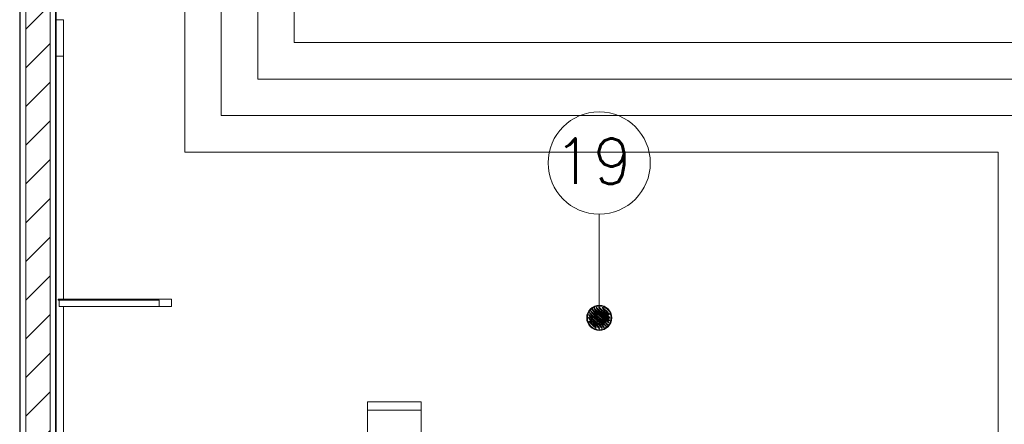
# Model space of a CAD drawing. Header units: metres. Extents: x 2.5 to 41.3, y -72.9 to -49.4.
# Tile 14 of 28: x 35 to 39.1, y -59.3 to -57.6. Entities that reach past the tile are written whole.
import ezdxf

# ---------------------------------------------------------------- set-up
doc = ezdxf.new("R2010")
doc.units = ezdxf.units.M
for name, color, linetype, lineweight in [('A-COLS', 7, 'Continuous', 18), ('A-GLAZ-CWMG', 7, 'Continuous', 18), ('A-WALL', 7, 'Continuous', 18), ('A-WALL-PATT', 7, 'Continuous', 18), ('M-EQPM', 7, 'Continuous', 18), ('P-SANR-FIXT', 7, 'Continuous', 18), ('P-SANR-FIXT-IDEN', 7, 'Continuous', 9), ('S-BEAM', 7, 'Continuous', 18), ('S-COLS', 7, 'Continuous', 18)]:
    doc.layers.add(name, color=color, linetype=linetype, lineweight=lineweight)
doc.layers.add('LAJE TÉCNICA -FRIG_dwg', color=7, linetype='Continuous', lineweight=18, true_color=0x767676)
doc.layers.add('TUB_FRIGO', color=30, linetype='Continuous', lineweight=18, true_color=0xff7f00)
doc.styles.add('RomanS_IV25', font='romans_IV25.ttf', dxfattribs={"height": 0.1875})
pattern_1 = [(50, (21.555, -62.9), (0.546555, -0.047815), [0.05715, -0.62865]), (355, (21.555, -62.9), (-0.105728, 0.573166), [0.04572, -0.50292]), (100.451, (21.601, -62.904), (0.440828, 0.525349), [0.04857, -0.53427]), (46.184, (21.555, -62.748), (0.813237, -0.12613), [0.08573, -0.94298]), (96.636, (21.623, -62.758), (0.71221, 0.742287), [0.07286, -0.80141]), (351.184, (21.555, -62.748), (0.712217, 0.742274), [0.06858, -0.75438]), (21, (21.631, -62.786), (0.454846, -0.306795), [0.05715, -0.62865]), (326, (21.631, -62.786), (0.185405, 0.55256), [0.04572, -0.50292]), (71.451, (21.669, -62.811), (0.64025, 0.245763), [0.04857, -0.53427]), (37.5, (21.555, -62.9), (0.009261, 0.2536672), [0.02515, -0.47168, 0.02515, -0.48539, -0.50482]), (37.5, (21.555, -62.9), (0.009261, 0.2536672), [-1.007, 0.02515, -0.47968]), (7.5, (21.555, -62.9), (0.200456, 0.300546), [0.02515, -0.26594, 0.02515, -0.46025, -0.1924]), (7.5, (21.555, -62.9), (0.200456, 0.300546), [-0.77648, 0.02515, -0.16726]), (327.5, (21.385, -62.9), (0.4067682, -0.0171882), [0.02515, -0.16535, 0.02515, -0.56921, -0.78867]), (327.5, (21.385, -62.9), (0.4067682, -0.0171882), [-0.78486, 0.02515, -0.76352]), (317.5, (21.309, -62.9), (0.444383, 0.0762794), [0.02515, -0.2225, 0.02515, -0.36957, -0.56007]), (317.5, (21.309, -62.9), (0.444383, 0.0762794), [-0.64237, 0.02515, -0.53492])]

# ---------------------------------------------------------------- blocks, each defined once
blk = doc.blocks.new('Paredes 15 - Paredes 6-6874455-LAJE TÉCNICA - FRIGORÍFICA')
at = {"layer": 'A-WALL', "color": 253, "true_color": 0xaaaaaa}
blk.add_line((35.179, -68.442), (35.179, -54.3441), dxfattribs=at)
blk = doc.blocks.new('Rectangular Mullion - 50 x 150mm-V3-LAJE TÉCNICA - FRIGORÍFICA')
at = {"layer": 'A-GLAZ-CWMG', "color": 253, "true_color": 0xaaaaaa}
for p, q in [((35.1876, -54.9962), (35.1876, -55.0012)), ((35.6529, -54.9962), (35.1876, -54.9962)), ((35.1876, -55.0012), (35.6026, -55.0012)), ((35.1917, -55.0262), (35.1917, -55.0012)), ((35.6026, -55.0012), (35.6026, -55.0262)), ((35.6529, -55.0262), (35.6529, -54.9962)), ((35.1917, -55.0262), (35.6026, -55.0262)), ((35.6026, -55.0262), (35.6529, -55.0262))]:
    blk.add_line(p, q, dxfattribs=at)
blk = doc.blocks.new('4 GRE - ESCOLA DE CINEMA E AUDIOVISUAL CINE REX R07_rvt-1-LAJE TÉCNICA - FRIGORÍFICA')
at = {"layer": 'A-WALL-PATT', "true_color": 0xd4d4d4}
h = blk.add_hatch(dxfattribs=at)
h.set_pattern_fill('FP_1', color=254, style=0, pattern_type=2)
h.set_pattern_definition(pattern_1)
h.paths.add_polyline_path([(35.1765, -68.5214), (35.1765, -68.5189), (35.0315, -68.5189), (35.0315, -54.842), (35.029, -54.842), (35.029, -68.5214), (35.1385, -68.5214)])
h = blk.add_hatch(dxfattribs=at)
h.set_pattern_fill('FP_2', color=254, style=0, pattern_type=2)
h.set_pattern_definition([(45, (21.555, -62.9), (-0.0795495, 0.0795495), [])])
h.paths.add_polyline_path([(35.054, -68.4964), (35.154, -68.4964), (35.154, -54.842), (35.054, -54.842), (35.054, -67.9462)])
h = blk.add_hatch(dxfattribs=at)
h.set_pattern_fill('FP_1', color=254, style=0, pattern_type=2)
h.set_pattern_definition(pattern_1)
h.paths.add_polyline_path([(35.1765, -68.5214), (35.179, -68.5214), (35.179, -54.842), (35.1765, -54.842), (35.1765, -68.5189)])
at = {"layer": 'A-WALL', "color": 253, "true_color": 0xaaaaaa}
for p, q in [((35.029, -54.842), (35.029, -68.5214)), ((35.0315, -68.5189), (35.0315, -54.842)), ((35.054, -68.4964), (35.054, -54.842)), ((35.154, -68.4964), (35.154, -54.842)), ((35.1765, -68.5189), (35.1765, -54.842)), ((35.179, -68.5214), (35.179, -54.842))]:
    blk.add_line(p, q, dxfattribs=at)
at = {"layer": 'A-GLAZ-CWMG', "color": 253, "lineweight": 18, "true_color": 0xaaaaaa}
blk.add_blockref('Rectangular Mullion - 50 x 150mm-V3-LAJE TÉCNICA - FRIGORÍFICA', (0, -3.7874), dxfattribs=at)
at = {"layer": 'A-WALL', "color": 253, "lineweight": 18, "true_color": 0xaaaaaa}
blk.add_blockref('Paredes 15 - Paredes 6-6874455-LAJE TÉCNICA - FRIGORÍFICA', (0, 0), dxfattribs=at)
blk = doc.blocks.new('Family - P25-298921-LAJE TÉCNICA - FRIGORÍFICA')
at = {"layer": 'A-COLS', "color": 253, "true_color": 0xaaaaaa}
for p, q in [((0.0953, 0.075), (0.125, 0.075)), ((0.125, 0.075), (0.125, -0.075)), ((0.125, -0.075), (0.0953, -0.075))]:
    blk.add_line(p, q, dxfattribs=at)
blk = doc.blocks.new('Family - P25-301704-LAJE TÉCNICA - FRIGORÍFICA')
at = {"layer": 'S-COLS', "color": 253, "true_color": 0xaaaaaa}
for p, q in [((0.0953, 0.075), (0.125, 0.075)), ((0.125, 0.075), (0.125, -0.075)), ((0.125, -0.075), (0.0953, -0.075))]:
    blk.add_line(p, q, dxfattribs=at)
blk = doc.blocks.new('Family - V502-298931-LAJE TÉCNICA - FRIGORÍFICA')
at = {"layer": 'S-BEAM', "color": 253, "true_color": 0xaaaaaa}
for p, q in [((0.06, 1.775), (0.0303, 1.775)), ((0.06, 1.775), (0.06, 0.7769)), ((0.06, 0.7469), (0.06, -1.1169)), ((0.06, -1.1469), (0.06, -1.775)), ((0.0303, -1.775), (0.06, -1.775))]:
    blk.add_line(p, q, dxfattribs=at)
blk = doc.blocks.new('ESTRUTURAL CINE REX _011_IFC-1-LAJE TÉCNICA - FRIGORÍFICA')
at = {"layer": 'A-COLS', "color": 253, "lineweight": 18, "true_color": 0xaaaaaa}
blk.add_blockref('Family - P25-301704-LAJE TÉCNICA - FRIGORÍFICA', (35.0836, -57.7105), dxfattribs=at)
at = {"layer": 'S-BEAM', "color": 253, "lineweight": 18, "true_color": 0xaaaaaa}
blk.add_blockref('Family - V502-298931-LAJE TÉCNICA - FRIGORÍFICA', (35.1486, -59.5605), dxfattribs=at)
at = {"layer": 'S-COLS', "color": 253, "lineweight": 18, "true_color": 0xaaaaaa}
blk.add_blockref('Family - P25-298921-LAJE TÉCNICA - FRIGORÍFICA', (35.0836, -57.7105), dxfattribs=at)
blk = doc.blocks.new('Família 40DV_Mod_Troc_Vent FanCoil - Tp05 39DV 670-872645-LAJE TÉCNICA - FRIGORÍFICA')
at = {"layer": 'M-EQPM', "color": 1, "true_color": 0xff0000}
for p, q in [((0.194, 0.81), (0.709, 0.81)), ((0.194, 0.75), (0.194, 0.81)), ((0.709, 0.81), (0.709, 0.75)), ((1.053, 0.81), (1.568, 0.81)), ((1.053, 0.75), (1.053, 0.81)), ((1.568, 0.81), (1.568, 0.75)), ((0, 0), (0, 0.75)), ((0, 0.75), (2.225, 0.75)), ((2.225, 0.75), (2.225, 0)), ((2.445, 0.65), (2.225, 0.65)), ((2.445, 0.65), (2.445, 0.43)), ((2.225, 0.43), (2.445, 0.43)), ((0, -0.75), (0, 0)), ((0, 0), (2.225, 0)), ((2.225, 0), (2.225, -0.75)), ((0, -0.0728), (-0.005, -0.0728)), ((2.23, -0.0606), (2.225, -0.0606)), ((2.235, -0.0708), (2.23, -0.0708)), ((-0.005, -0.0828), (-0.01, -0.0828)), ((-0.06, -0.4451), (-0.06, -0.461)), ((-0.01, -0.4451), (-0.06, -0.4451)), ((-0.06, -0.461), (-0.01, -0.461)), ((-0.01, -0.4828), (-0.005, -0.4828)), ((2.225, -0.4806), (2.23, -0.4806)), ((2.23, -0.4708), (2.235, -0.4708)), ((-0.005, -0.4928), (0, -0.4928)), ((0, -0.6287), (-0.06, -0.6287)), ((-0.06, -0.6287), (-0.06, -0.6573)), ((-0.06, -0.6573), (0, -0.6573)), ((2.225, -0.75), (0, -0.75))]:
    blk.add_line(p, q, dxfattribs=at)
at = {"layer": 'M-EQPM', "color": 1, "true_color": 0xff0000, "flags": 128}
for points in [[(-0.005, -0.4928), (-0.005, -0.4902), (-0.005, -0.4825), (-0.005, -0.4699), (-0.005, -0.4526), (-0.005, -0.4312), (-0.005, -0.4062), (-0.005, -0.3781), (-0.005, -0.3476), (-0.005, -0.3156), (-0.005, -0.2828), (-0.005, -0.2499), (-0.005, -0.2179), (-0.005, -0.1874), (-0.005, -0.1593), (-0.005, -0.1343), (-0.005, -0.1129), (-0.005, -0.0956), (-0.005, -0.083), (-0.005, -0.0753), (-0.005, -0.0728)], [(2.23, -0.0606), (2.23, -0.0632), (2.23, -0.0709), (2.23, -0.0835), (2.23, -0.1007), (2.23, -0.1221), (2.23, -0.1472), (2.23, -0.1753), (2.23, -0.2057), (2.23, -0.2378), (2.23, -0.2706), (2.23, -0.3035), (2.23, -0.3355), (2.23, -0.366), (2.23, -0.3941), (2.23, -0.4191), (2.23, -0.4405), (2.23, -0.4577), (2.23, -0.4703), (2.23, -0.478), (2.23, -0.4806)]]:
    blk.add_lwpolyline(points, dxfattribs=at)
at = {"layer": 'M-EQPM', "color": 1, "true_color": 0xff0000}
for points in [[(2.235, -0.0708), (2.235, -0.0708), (2.235, -0.0721), (2.235, -0.0775), (2.235, -0.0858), (2.235, -0.1), (2.235, -0.1234), (2.235, -0.1594), (2.235, -0.2014), (2.235, -0.2625), (2.235, -0.3262), (2.235, -0.3822), (2.235, -0.4152), (2.235, -0.4394), (2.235, -0.4563), (2.235, -0.4678), (2.235, -0.4708), (2.235, -0.4708)], [(-0.01, -0.4828), (-0.01, -0.4828), (-0.01, -0.4814), (-0.01, -0.476), (-0.01, -0.4678), (-0.01, -0.4536), (-0.01, -0.4301), (-0.01, -0.3942), (-0.01, -0.3521), (-0.01, -0.291), (-0.01, -0.2274), (-0.01, -0.1713), (-0.01, -0.1384), (-0.01, -0.1141), (-0.01, -0.0972), (-0.01, -0.0857), (-0.01, -0.0828), (-0.01, -0.0828)]]:
    blk.add_open_spline(points, degree=3, knots=[0, 0, 0, 0, 0.12083, 0.241661, 0.362491, 0.483322, 0.724983, 0.966644, 1.208305, 1.449966, 1.933288, 2.174949, 2.41661, 2.597855, 2.779101, 2.960347, 3.141593, 3.141593, 3.141593, 3.141593], dxfattribs=at)
blk = doc.blocks.new('Ralo Conico Montado - Caixas e Ralos - Esgoto - MEP - Tigre - Branco c_ grelha branca - 100 x 40-888268-LAJE TÉCNICA - FRIGORÍFICA')
at = {"layer": 'P-SANR-FIXT', "color": 1, "true_color": 0xff0000}
for p, q in [((-0.0026, 0.0284), (-0.012, 0.0413)), ((-0.0106, 0.0425), (-0.0013, 0.0325)), ((0, 0.044), (0.0066, 0.0371)), ((0.0172, 0.0346), (0.013, 0.0406)), ((0.0145, 0.042), (0.0261, 0.0319)), ((-0.032, -0.0036), (-0.0425, 0.0106)), ((-0.0425, 0.001), (-0.0328, -0.0091)), ((-0.0411, 0.0118), (-0.028, -0.0017)), ((-0.0285, 0.0056), (-0.0392, 0.0193)), ((-0.0376, 0.0207), (-0.0249, 0.0075)), ((-0.025, 0.0151), (-0.0341, 0.0268)), ((-0.0326, 0.0281), (-0.027, 0.0223)), ((-0.031, 0.0007), (-0.031, 0)), ((-0.0257, 0.0297), (-0.0283, 0.033)), ((-0.0268, 0.0343), (-0.0181, 0.0256)), ((-0.0112, 0.0251), (-0.0207, 0.0378)), ((-0.0193, 0.039), (-0.0085, 0.0273)), ((-0.0187, 0.0018), (0.0036, -0.0169)), ((0.0035, -0.0119), (-0.0129, 0.0024)), ((-0.0126, 0.0086), (0.0025, -0.0044)), ((0.0188, -0.0017), (-0.0035, 0.0169)), ((-0.0034, 0.0119), (0.0131, -0.0024)), ((-0.003, 0.0221), (0.0227, 0.0006)), ((0.0127, -0.0086), (-0.0023, 0.0045)), ((0.0263, 0.0035), (0.0001, 0.0255)), ((0.0032, 0.0283), (0.0303, 0.0055)), ((0.0107, 0.0332), (0.0336, 0.0139)), ((0.0301, 0.0117), (0.0205, 0.0191)), ((0.0412, -0.0118), (0.0282, 0.0017)), ((0.0297, 0.0284), (0.0412, 0.0161)), ((0.0321, 0.0036), (0.0426, -0.0105)), ((0.0427, -0.0009), (0.0329, 0.0091)), ((0.036, 0.0114), (0.0442, 0.0004)), ((-0.0359, -0.0114), (-0.0441, -0.0004)), ((-0.0296, -0.0284), (-0.0411, -0.0161)), ((-0.0105, -0.0332), (-0.0335, -0.0139)), ((-0.003, -0.0282), (-0.0302, -0.0055)), ((-0.03, -0.0117), (-0.0204, -0.0191)), ((-0.0262, -0.0035), (0.0001, -0.0255)), ((-0.0144, -0.042), (-0.026, -0.0319)), ((0.0031, -0.0221), (-0.0226, -0.0006)), ((-0.017, -0.0346), (-0.0128, -0.0406)), ((0.0001, -0.044), (-0.0064, -0.037)), ((0.0107, -0.0424), (0.0014, -0.0325)), ((0.0028, -0.0284), (0.0121, -0.0413)), ((0.0195, -0.039), (0.0086, -0.0273)), ((0.0113, -0.0251), (0.0208, -0.0378)), ((0.0269, -0.0343), (0.0182, -0.0256)), ((0.0377, -0.0207), (0.025, -0.0075)), ((0.0251, -0.0151), (0.0342, -0.0267)), ((0.0258, -0.0296), (0.0284, -0.033)), ((0.0327, -0.0281), (0.0272, -0.0223)), ((0.0286, -0.0056), (0.0393, -0.0193)), ((0.031, -0.0007), (0.031, 0))]:
    blk.add_line(p, q, dxfattribs=at)
at = {"layer": 'P-SANR-FIXT', "color": 1, "true_color": 0xff0000, "flags": 128}
for points in [[(-0.0288, 0.0116), (-0.0292, 0.0104), (-0.0296, 0.0092), (-0.03, 0.008)], [(-0.0245, 0.0191), (-0.0252, 0.0181), (-0.0259, 0.017)], [(-0.0183, 0.0251), (-0.0192, 0.0243), (-0.0202, 0.0235)], [(-0.0106, 0.0292), (-0.0118, 0.0287), (-0.0129, 0.0282)], [(0.0002, 0.031), (-0.0009, 0.031), (-0.0021, 0.031), (-0.0034, 0.0308), (-0.0043, 0.0307)], [(0.028, 0.0133), (0.0275, 0.0143), (0.0269, 0.0154), (0.0263, 0.0165), (0.0256, 0.0175), (0.0249, 0.0185), (0.0241, 0.0195), (0.0233, 0.0205), (0.0225, 0.0214), (0.0216, 0.0223), (0.0207, 0.0231), (0.0198, 0.0239), (0.0188, 0.0247), (0.0178, 0.0254), (0.0168, 0.0261), (0.0157, 0.0268), (0.0146, 0.0274), (0.0135, 0.0279), (0.0124, 0.0284), (0.0112, 0.0289), (0.0101, 0.0293), (0.0089, 0.0297)], [(0.031, 0), (0.031, 0.0012), (0.0309, 0.0025), (0.0308, 0.0037), (0.0306, 0.0049)], [(-0.031, 0), (-0.031, -0.0012), (-0.0309, -0.0025), (-0.0308, -0.0037), (-0.0306, -0.0049)], [(-0.0281, -0.0132), (-0.0275, -0.0143), (-0.0269, -0.0154), (-0.0263, -0.0165), (-0.0256, -0.0175), (-0.0249, -0.0185), (-0.0241, -0.0195), (-0.0233, -0.0205), (-0.0225, -0.0214), (-0.0216, -0.0223), (-0.0207, -0.0231), (-0.0198, -0.0239), (-0.0188, -0.0247), (-0.0178, -0.0254), (-0.0168, -0.0261), (-0.0157, -0.0268), (-0.0146, -0.0274), (-0.0135, -0.0279), (-0.0124, -0.0284), (-0.0112, -0.0289), (-0.0101, -0.0293), (-0.0089, -0.0297)], [(0, -0.031), (0.0009, -0.031), (0.0021, -0.031), (0.0034, -0.0308), (0.0044, -0.0307)], [(0.0106, -0.0292), (0.0118, -0.0287), (0.0129, -0.0282)], [(0.0183, -0.0251), (0.0192, -0.0243), (0.0202, -0.0235)], [(0.0245, -0.0191), (0.0252, -0.0181), (0.0259, -0.017)], [(0.0288, -0.0115), (0.0292, -0.0104), (0.0296, -0.0092), (0.03, -0.008)]]:
    blk.add_lwpolyline(points, dxfattribs=at)
at = {"layer": 'P-SANR-FIXT', "color": 1, "true_color": 0xff0000}
for centre, radius, start, end in [((0, 0), 0.0515, 90, 270), ((0, 0), 0.0488, 90, 270), ((0, 0), 0.0486, 360, 180), ((0, 0), 0.045, 113.9743, 115.4068), ((0, 0), 0.045, 104.1244, 105.8376), ((-0.0113, 0.0418), 0.000921, 43, 216), ((-0.0113, 0.0418), 0.000921, 172.75, 216), ((-0.0113, 0.0418), 0.000921, 57.4167, 158.3333), ((-0.0007, 0.0434), 0.000962, 43, 215.4513), ((-0.0007, 0.0434), 0.000962, 143.5966, 215.4513), ((0.4407, 0.3577), 0.5428, 215.4513, 216.5417), ((-0.0007, 0.0434), 0.000962, 57.3709, 129.2256), ((0, 0), 0.045, 90, 91.4909), ((0, 0), 0.045, 90, 91.4506), ((0, 0), 0.0515, 270, 90), ((0, 0), 0.0488, 270, 90), ((0, 0), 0.045, 71.2587, 73.4463), ((0.0138, 0.0412), 0.00104, 49, 215), ((0.0138, 0.0412), 0.00104, 62.8333, 159.6667), ((0.0138, 0.0412), 0.00104, 173.5, 215), ((0, 0), 0.045, 72.023, 73.3882), ((0, 0), 0.0486, 180, 360), ((0, 0), 0.045, 178.7914, 180.4489), ((-0.0433, 0.0002), 0.00103, 44, 216.7536), ((-0.0433, 0.0002), 0.00103, 144.7729, 202.3575), ((-0.0433, 0.0002), 0.00103, 44, 130.3768), ((0, 0), 0.045, 164.2365, 165.8404), ((-0.0418, 0.0111), 0.000944, 44, 216.7536), ((-0.0418, 0.0111), 0.000944, 115.9807, 202.3575), ((-0.0418, 0.0111), 0.000944, 44, 101.5845), ((0, 0), 0.045, 150.938, 152.9112), ((0, 0), 0.045, 150.922, 152.8078), ((-0.0383, 0.0199), 0.00107, 44, 218), ((-0.0383, 0.0199), 0.00107, 102, 174.5), ((-0.0383, 0.0199), 0.00107, 189, 218), ((-0.0383, 0.0199), 0.00107, 44, 87.5), ((0, 0), 0.045, 141.7337, 143.3335), ((0, 0), 0.045, 138.1769, 140.0621), ((-0.0333, 0.0274), 0.000994, 44, 218), ((-0.0333, 0.0274), 0.000994, 87.5, 218), ((0, 0), 0.0343, 172.9387, 180), ((-0.0333, 0.0274), 0.000994, 44, 73), ((0, 0), 0.0343, 155.8578, 161.8556), ((0, 0), 0.031, 177.7681, 180), ((0, 0), 0.031, 158.299, 165), ((0, 0), 0.045, 129.4752, 131.513), ((0.0037, 0.0307), 0.0408, 218, 230), ((-0.0275, 0.0336), 0.000956, 45, 216.7536), ((-0.0275, 0.0336), 0.000956, 130.8768, 188.128), ((-0.0275, 0.0336), 0.000956, 202.4408, 216.7536), ((0, 0), 0.0343, 140.6037, 145.7006), ((0, 0), 0.045, 126.3903, 128.2831), ((-0.0275, 0.0336), 0.000956, 45, 102.2512), ((0.1376, 0.1813), 0.2289, 224, 229), ((0.1034, 0.1261), 0.1612, 216.7536, 229), ((0.047, 0.0714), 0.0913, 218, 229), ((0.0333, 0.0636), 0.0808, 224, 230), ((0, 0), 0.0343, 126.0718, 131.0997), ((0, 0), 0.045, 117.4737, 118.9986), ((0, 0), 0.045, 117.2131, 118.8487), ((-0.02, 0.0384), 0.00088, 43, 216.7536), ((-0.02, 0.0384), 0.00088, 100.9179, 173.3152), ((-0.02, 0.0384), 0.00088, 187.7947, 216.7536), ((0, 0), 0.031, 125.1101, 131.2366), ((-0.02, 0.0384), 0.00088, 43, 86.4384), ((0.186, 0.2297), 0.2887, 225, 229), ((0, 0), 0.017, 144.8011, 161.3287), ((0, 0), 0.0343, 111.5716, 116.4916), ((0, 0), 0.0158, 145.3335, 163.2948), ((0, 0), 0.031, 110.9318, 115.3854), ((0.0279, 0.0543), 0.0488, 216.7536, 230), ((0, 0), 0.017, 115.2106, 130.5562), ((0, 0), 0.0158, 113.3596, 130.148), ((0.0369, 0.0696), 0.062, 223, 230), ((0, 0), 0.0343, 94.4931, 100.694), ((0, 0), 0.031, 90, 97.7662), ((0, 0), 0.017, 77.6672, 100.832), ((0.0105, 0.0379), 0.0162, 216, 230), ((0, 0), 0.0158, 68.6441, 96.7896), ((0.0355, 0.0668), 0.0503, 223, 230), ((0.0466, 0.0656), 0.0523, 216.5417, 226.3633), ((0, 0), 0.0343, 68.4511, 80.9742), ((0.0403, 0.0685), 0.0461, 223, 230), ((0.1031, 0.1248), 0.1341, 226.3633, 232), ((0, 0), 0.031, 38.0291, 69.0682), ((0, 0), 0.0158, 3.0736, 30), ((0, 0), 0.017, 360, 22.742), ((0.0407, 0.0511), 0.0288, 215, 235), ((-0.0036, -0.0307), 0.0408, 38, 50), ((-0.0314, -0.0519), 0.0969, 43.1036, 55), ((0, 0), 0.031, 26.1021, 33.22), ((-0.0056, -0.0046), 0.0483, 43, 49), ((0.0108, -0.015), 0.0241, 44, 50), ((0, 0), 0.0343, 15.109, 30), ((0.0133, -0.0098), 0.0273, 44, 52), ((0.023, -0.0031), 0.0113, 36.7536, 50), ((0, 0), 0.031, 0, 10.2719), ((0.024, 0.0024), 0.015, 36.7536, 50), ((0.0403, 0.0152), 0.00124, 223.1036, 43), ((0.0403, 0.0152), 0.00124, 223.1036, 268.0777), ((0.0403, 0.0152), 0.00124, 283.0691, 13.0173), ((0.0403, 0.0152), 0.00124, 28.0086, 43), ((0, 0), 0.045, 17.9493, 21.53), ((0, 0), 0.045, 17.6173, 20.3813), ((0.0434, -0.0002), 0.00103, 224, 36.7536), ((0.0434, -0.0002), 0.00103, 324.7729, 22.3575), ((0, 0), 0.045, 358.7742, 0.4757), ((0, 0), 0.045, 197.5759, 200.2508), ((0, 0), 0.045, 197.9041, 200), ((-0.0402, -0.0152), 0.00124, 43.1036, 223), ((-0.0402, -0.0152), 0.00124, 103.0691, 193.0173), ((-0.0402, -0.0152), 0.00124, 208.0086, 223), ((-0.0402, -0.0152), 0.00124, 43.1036, 88.0777), ((0.0315, 0.0519), 0.0969, 223.1036, 235), ((-0.0238, -0.0024), 0.015, 216.7536, 230), ((0, 0), 0.0343, 195, 209.8035), ((-0.0132, 0.0098), 0.0273, 224, 232), ((-0.0229, 0.0032), 0.0113, 216.7536, 230), ((0, 0), 0.031, 180, 189.613), ((0.0057, 0.0046), 0.0483, 223, 229), ((-0.0107, 0.015), 0.0241, 224, 230), ((0, 0), 0.031, 205.7953, 213.22), ((0, 0), 0.031, 218.0291, 249.0682), ((-0.0406, -0.0511), 0.0288, 35, 55), ((-0.103, -0.1248), 0.1341, 46.3633, 52), ((0, 0), 0.017, 180, 202.1237), ((0, 0), 0.0158, 182.619, 210), ((0, 0), 0.0343, 248.9224, 261.216), ((-0.0402, -0.0685), 0.0461, 43, 50), ((-0.0465, -0.0656), 0.0523, 36.5417, 46.3633), ((0, 0), 0.0158, 248.0434, 277.2062), ((-0.4406, -0.3576), 0.5428, 35.4513, 36.5417), ((0, 0), 0.017, 258.1986, 281.2245), ((-0.0353, -0.0667), 0.0503, 43, 50), ((0, 0), 0.031, 270, 277.9828), ((-0.0104, -0.0379), 0.0162, 36, 50), ((-0.1033, -0.1261), 0.1612, 36.7536, 49), ((0, 0), 0.0343, 274.6874, 280.8899), ((-0.0368, -0.0696), 0.062, 43, 50), ((-0.1859, -0.2297), 0.2887, 45, 49), ((-0.0278, -0.0543), 0.0488, 36.7536, 50), ((0, 0), 0.0158, 293.7116, 310.4799), ((0, 0), 0.017, 295.5379, 310.8648), ((0, 0), 0.031, 290.9318, 295.5802), ((-0.1375, -0.1813), 0.2289, 44, 49), ((0, 0), 0.0343, 291.7405, 296.6678), ((-0.0469, -0.0714), 0.0913, 38, 49), ((0, 0), 0.0158, 325.6536, 340.8802), ((0, 0), 0.017, 325.0988, 341.6546), ((0, 0), 0.031, 305.2793, 311.419), ((-0.0331, -0.0636), 0.0808, 44, 50), ((0.0201, -0.0384), 0.00088, 223, 36.7536), ((0.0201, -0.0384), 0.00088, 223, 237.4795), ((0.0201, -0.0384), 0.00088, 251.9589, 266.4384), ((0, 0), 0.0343, 306.2268, 311.2647), ((0.0201, -0.0384), 0.00088, 280.9179, 353.3152), ((0, 0), 0.045, 297.314, 298.9585), ((0.0201, -0.0384), 0.00088, 7.7947, 36.7536), ((0, 0), 0.045, 297.5707, 299.0955), ((0, 0), 0.0343, 320.758, 325.8745), ((0, 0), 0.045, 306.5962, 308.5558), ((0.0276, -0.0336), 0.000956, 225, 36.7536), ((0.0276, -0.0336), 0.000956, 225, 282.2512), ((0.0276, -0.0336), 0.000956, 310.8768, 8.128), ((0.0276, -0.0336), 0.000956, 22.4408, 36.7536), ((0, 0), 0.045, 309.493, 311.5596), ((0, 0), 0.031, 338.487, 345), ((0, 0), 0.031, 357.9884, 0), ((0, 0), 0.0343, 336.0278, 342.0491), ((0.0334, -0.0274), 0.000994, 224, 38), ((0.0334, -0.0274), 0.000994, 224, 253), ((0.0334, -0.0274), 0.000994, 267.5, 325.5), ((0, 0), 0.045, 318.3261, 320.0609), ((0, 0), 0.0343, 353.138, 0), ((0.0334, -0.0274), 0.000994, 340, 38), ((0, 0), 0.045, 321.1965, 323.2803), ((0, 0), 0.045, 321.9517, 323.7414), ((0.0385, -0.0199), 0.00107, 224, 38), ((0.0385, -0.0199), 0.00107, 224, 267.5), ((0.0385, -0.0199), 0.00107, 282, 354.5), ((0.0385, -0.0199), 0.00107, 9, 38), ((0, 0), 0.045, 331.0323, 333.0727), ((0, 0), 0.045, 331.0119, 332.9574), ((0.0419, -0.0111), 0.000944, 224, 36.7536), ((0.0419, -0.0111), 0.000944, 224, 281.5845), ((0.0419, -0.0111), 0.000944, 295.9807, 22.3575), ((0.0434, -0.0002), 0.00103, 224, 310.3768), ((0, 0), 0.045, 344.2691, 345.9088), ((-0.0137, -0.0412), 0.00104, 229, 35), ((0, 0), 0.045, 251.444, 253.5671), ((-0.0137, -0.0412), 0.00104, 242.8333, 339.6667), ((0, 0), 0.045, 252.0227, 253.5075), ((-0.0137, -0.0412), 0.00104, 353.5, 35), ((0.0008, -0.0434), 0.000962, 223, 35.4513), ((0.0008, -0.0434), 0.000962, 223, 309.2256), ((0, 0), 0.045, 270.0729, 271.6158), ((0, 0), 0.045, 270.0736, 271.6563), ((0.0008, -0.0434), 0.000962, 323.5966, 35.4513), ((0.0114, -0.0418), 0.000921, 223, 36), ((0.0114, -0.0418), 0.000921, 237.4167, 36), ((0, 0), 0.045, 284.2548, 285.9709)]:
    blk.add_arc(centre, radius, start, end, dxfattribs=at)
blk = doc.blocks.new('LAJE TÉCNICA -FRIG_dwg_Família 40DV_Mod_Troc_Vent FanCoil - Tp05 39DV 670-872645-LAJE TÉCNICA -FRIG-1155276-LAJE TÉCNICA - FRIGORÍFICA')
at = {"layer": 'M-EQPM', "color": 1, "true_color": 0xff0000}
for p, q in [((0, 0), (2.225, 0)), ((2.235, -0.0708), (2.23, -0.0708)), ((-0.005, -0.0828), (-0.01, -0.0828)), ((-0.01, -0.4828), (-0.005, -0.4828)), ((2.23, -0.4708), (2.235, -0.4708))]:
    blk.add_line(p, q, dxfattribs=at)
at = {"layer": 'M-EQPM', "color": 1, "true_color": 0xff0000, "flags": 128}
for points in [[(0.194, 0.75), (0.194, 0.81), (0.709, 0.81), (0.709, 0.75)], [(1.053, 0.75), (1.053, 0.81), (1.568, 0.81), (1.568, 0.75)], [(2.225, 0.65), (2.445, 0.65), (2.445, 0.43), (2.225, 0.43)], [(0, -0.0728), (-0.005, -0.0728), (-0.005, -0.0753), (-0.005, -0.083), (-0.005, -0.0956), (-0.005, -0.1129), (-0.005, -0.1343), (-0.005, -0.1593), (-0.005, -0.1874), (-0.005, -0.2179), (-0.005, -0.2499), (-0.005, -0.2828), (-0.005, -0.3156), (-0.005, -0.3476), (-0.005, -0.3781), (-0.005, -0.4062), (-0.005, -0.4312), (-0.005, -0.4526), (-0.005, -0.4699), (-0.005, -0.4825), (-0.005, -0.4902), (-0.005, -0.4928), (0, -0.4928)], [(2.225, -0.4806), (2.23, -0.4806), (2.23, -0.478), (2.23, -0.4703), (2.23, -0.4577), (2.23, -0.4405), (2.23, -0.4191), (2.23, -0.3941), (2.23, -0.366), (2.23, -0.3355), (2.23, -0.3035), (2.23, -0.2706), (2.23, -0.2378), (2.23, -0.2057), (2.23, -0.1753), (2.23, -0.1472), (2.23, -0.1221), (2.23, -0.1007), (2.23, -0.0835), (2.23, -0.0709), (2.23, -0.0632), (2.23, -0.0606), (2.225, -0.0606)], [(-0.01, -0.4451), (-0.06, -0.4451), (-0.06, -0.461), (-0.01, -0.461)], [(0, -0.6287), (-0.06, -0.6287), (-0.06, -0.6573), (0, -0.6573)]]:
    blk.add_lwpolyline(points, dxfattribs=at)
blk.add_lwpolyline([(0, -0.75), (0, 0), (0, 0.75), (2.225, 0.75), (2.225, 0), (2.225, -0.75)], close=True, dxfattribs=at)
at = {"layer": 'M-EQPM', "color": 1, "true_color": 0xff0000}
for points in [[(2.235, -0.0708), (2.235, -0.0708), (2.235, -0.0721), (2.235, -0.0775), (2.235, -0.0858), (2.235, -0.1), (2.235, -0.1234), (2.235, -0.1594), (2.235, -0.2014), (2.235, -0.2625), (2.235, -0.3262), (2.235, -0.3822), (2.235, -0.4152), (2.235, -0.4394), (2.235, -0.4563), (2.235, -0.4678), (2.235, -0.4708), (2.235, -0.4708)], [(-0.01, -0.4828), (-0.01, -0.4828), (-0.01, -0.4814), (-0.01, -0.476), (-0.01, -0.4678), (-0.01, -0.4536), (-0.01, -0.4301), (-0.01, -0.3942), (-0.01, -0.3521), (-0.01, -0.291), (-0.01, -0.2274), (-0.01, -0.1713), (-0.01, -0.1384), (-0.01, -0.1141), (-0.01, -0.0972), (-0.01, -0.0857), (-0.01, -0.0828), (-0.01, -0.0828)]]:
    blk.add_open_spline(points, degree=3, knots=[0, 0, 0, 0, 0.12083, 0.241661, 0.362491, 0.483322, 0.724983, 0.966644, 1.208305, 1.449966, 1.933288, 2.174949, 2.41661, 2.597855, 2.779101, 2.960347, 3.141593, 3.141593, 3.141593, 3.141593], dxfattribs=at)
blk = doc.blocks.new('LAJE TÉCNICA -FRIG_dwg-1114779-LAJE TÉCNICA - FRIGORÍFICA')
at = {"layer": 'TUB_FRIGO', "color": 5, "true_color": 0x0000ff, "flags": 128}
for points in [[(14.8286, 10.5902), (14.1524, 10.5902), (14.1524, 4.836), (17.4963, 4.836), (17.4963, 0.8039), (16.2112, 0.8039), (16.2112, 1.2929)], [(16.2112, -2.0961), (16.2112, -2.5161), (17.7963, -2.5161), (17.7963, 5.136), (14.4524, 5.136), (14.4524, 9.1326), (14.8286, 9.1326)]]:
    blk.add_lwpolyline(points, dxfattribs=at)
at = {"layer": 'TUB_FRIGO', "flags": 128}
for points in [[(14.818, 10.4385), (14.3024, 10.4385), (14.3024, 4.986), (17.6463, 4.986), (17.6463, 1.4383)], [(14.818, 8.9845), (14.6024, 8.9845), (14.6024, 5.286), (17.9463, 5.286), (17.9463, -1.8004)]]:
    blk.add_lwpolyline(points, dxfattribs=at)
at = {"rotation": 89.9999999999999}
blk.add_blockref('LAJE TÉCNICA -FRIG_dwg_Família 40DV_Mod_Troc_Vent FanCoil - Tp05 39DV 670-872645-LAJE TÉCNICA -FRIG-1155276-LAJE TÉCNICA - FRIGORÍFICA', (15.5539, 1.3639), dxfattribs=at)
blk = doc.blocks.new('M_Identificador de peça hidrossanitária_V2_BTS - Em caixas-890986-LAJE TÉCNICA - FRIGORÍFICA')
at = {"layer": 'P-SANR-FIXT-IDEN'}
blk.add_circle((0, 0), 0.0028, dxfattribs=at)
for start, end in [(360, 180), (180, 360)]:
    blk.add_arc((0, 0), 0.0028, start, end, dxfattribs=at)

msp = doc.modelspace()

# ---------------------------------------------------------------- linework, layer by layer
at = {"layer": 'P-SANR-FIXT-IDEN'}
msp.add_line((37.4114, -58.8093), (37.4114, -58.4343), dxfattribs=at)

# ---------------------------------------------------------------- block references
at = {"lineweight": 5}
for name in ['4 GRE - ESCOLA DE CINEMA E AUDIOVISUAL CINE REX R07_rvt-1-LAJE TÉCNICA - FRIGORÍFICA', 'ESTRUTURAL CINE REX _011_IFC-1-LAJE TÉCNICA - FRIGORÍFICA']:
    msp.add_blockref(name, (0, 0), dxfattribs=at)
at = {"layer": 'LAJE TÉCNICA -FRIG_dwg', "color": 7}
msp.add_blockref('LAJE TÉCNICA -FRIG_dwg-1114779-LAJE TÉCNICA - FRIGORÍFICA', (21.555, -63.0153), dxfattribs=at)
at = {"layer": 'M-EQPM', "color": 1, "true_color": 0xff0000, "rotation": 89.9999999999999}
msp.add_blockref('Família 40DV_Mod_Troc_Vent FanCoil - Tp05 39DV 670-872645-LAJE TÉCNICA - FRIGORÍFICA', (37.1089, -61.6848), dxfattribs=at)
at = {"layer": 'P-SANR-FIXT', "color": 1, "true_color": 0xff0000}
msp.add_blockref('Ralo Conico Montado - Caixas e Ralos - Esgoto - MEP - Tigre - Branco c_ grelha branca - 100 x 40-888268-LAJE TÉCNICA - FRIGORÍFICA', (37.4114, -58.8608), dxfattribs=at)
at = {"layer": 'P-SANR-FIXT-IDEN', "xscale": 74.99999999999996, "yscale": 74.99999999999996, "zscale": 74.99999999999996}
msp.add_blockref('M_Identificador de peça hidrossanitária_V2_BTS - Em caixas-890986-LAJE TÉCNICA - FRIGORÍFICA', (37.4114, -58.2243), dxfattribs=at)

# ---------------------------------------------------------------- texts
at = {"layer": 'P-SANR-FIXT-IDEN', "insert": (37.2251, -58.1232), "char_height": 0.1875, "width": 0.444937, "attachment_point": 1, "style": 'RomanS_IV25'}
msp.add_mtext('19', dxfattribs=at)

doc.saveas('drawing.dxf')
